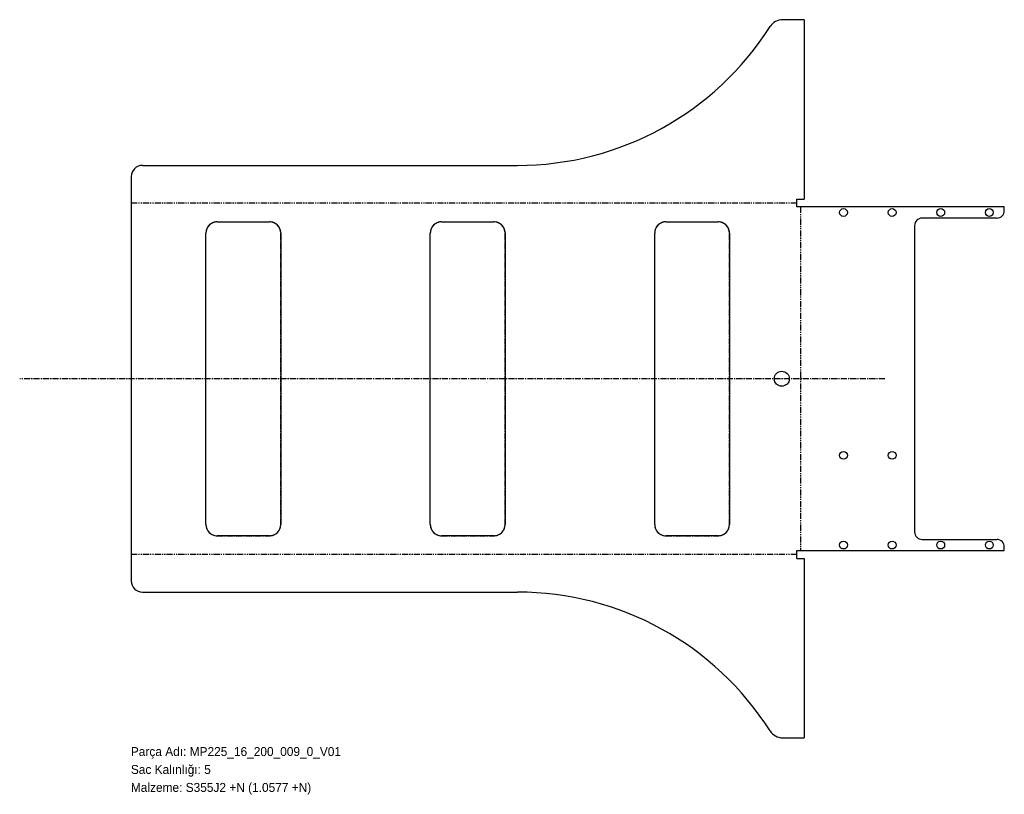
# Model space of a CAD drawing. Header units: millimetres. Extents: x -149 to 1168, y -75 to 961.
import ezdxf

# ---------------------------------------------------------------- set-up
doc = ezdxf.new("R2010")
doc.units = ezdxf.units.MM
for name, pattern in [('SLD-İki-Kısa-Kesik-Çizgili-Uzun-Kesik-Çizgi', [15.748, 8.128, -1.524, 1.524, -1.524, 1.524, -1.524]), ('SLD-Katı', [0]), ('SLD-Kısa-Kesik-Çizgili-Uzun-Kesik', [12.7, 8.128, -1.524, 1.524, -1.524]), ('SLD-Sürekli', [0])]:
    doc.linetypes.add(name, pattern=pattern)
doc.layers.add('METIN', color=96, linetype='SLD-Katı')
doc.styles.add('SLDTEXTSTYLE0', font='ARIAL.TTF', dxfattribs={"width": 0.948, "bigfont": 'bigfont'})
doc.styles.add('SLDTEXTSTYLE1', font='ARIAL.TTF', dxfattribs={"width": 0.948})

msp = doc.modelspace()

# ---------------------------------------------------------------- linework, layer by layer
at = {"color": 7, "linetype": 'SLD-Sürekli', "lineweight": 25}
for p, q in [((900.4, 961.3), (871.6, 961.3)), ((900.4, 961.3), (900.4, 721.3)), ((15.4, 766.3), (516.9, 766.3)), ((0.4, 751.3), (0.4, 210.4)), ((890.4, 721.3), (900.4, 721.3)), ((890.4, 710.8), (890.4, 721.3)), ((1167.9, 710.8), (890.4, 710.8)), ((1167.9, 705.8), (1167.9, 710.8)), ((115.4, 690.8), (185.4, 690.8)), ((415.4, 690.8), (485.4, 690.8)), ((715.4, 690.8), (785.4, 690.8)), ((1047.9, 685.8), (1047.9, 275.8)), ((1157.9, 695.8), (1057.9, 695.8)), ((100.4, 285.8), (100.4, 675.8)), ((200.4, 675.8), (200.4, 285.8)), ((400.4, 285.8), (400.4, 675.8)), ((500.4, 675.8), (500.4, 285.8)), ((700.4, 285.8), (700.4, 675.8)), ((800.4, 675.8), (800.4, 285.8)), ((185.4, 270.8), (115.4, 270.8)), ((485.4, 270.8), (415.4, 270.8)), ((785.4, 270.8), (715.4, 270.8)), ((1057.9, 265.8), (1157.9, 265.8)), ((890.4, 250.8), (1167.9, 250.8)), ((890.4, 240.4), (890.4, 250.8)), ((1167.9, 250.8), (1167.9, 255.8)), ((890.4, 240.4), (900.4, 240.4)), ((900.4, 240.4), (900.4, 0.4)), ((15.4, 195.4), (516.9, 195.4)), ((871.6, 0.4), (900.4, 0.4))]:
    msp.add_line(p, q, dxfattribs=at)
at = {"color": 7, "linetype": 'SLD-İki-Kısa-Kesik-Çizgili-Uzun-Kesik-Çizgi'}
for p, q in [((0.4, 716.1), (890.4, 716.1)), ((895.6, 710.8), (895.6, 250.8)), ((890.4, 245.6), (0.4, 245.6))]:
    msp.add_line(p, q, dxfattribs=at)
at = {"color": 7, "linetype": 'SLD-Kısa-Kesik-Çizgili-Uzun-Kesik'}
for p, q in [((115.4, 690.8), (185.4, 690.8)), ((415.4, 690.8), (485.4, 690.8)), ((715.4, 690.8), (785.4, 690.8)), ((100.4, 285.8), (100.4, 675.8)), ((200.4, 285.8), (200.4, 675.8)), ((400.4, 285.8), (400.4, 675.8)), ((500.4, 285.8), (500.4, 675.8)), ((700.4, 285.8), (700.4, 675.8)), ((800.4, 285.8), (800.4, 675.8)), ((1008.2, 480.8), (-148.7, 480.8)), ((115.4, 270.8), (185.4, 270.8)), ((415.4, 270.8), (485.4, 270.8)), ((715.4, 270.8), (785.4, 270.8))]:
    msp.add_line(p, q, dxfattribs=at)
at = {"color": 7, "linetype": 'SLD-Sürekli', "lineweight": 25}
for centre, radius in [((952.9, 703.3), 5.25), ((1017.9, 703.3), 5.25), ((1082.9, 703.3), 5.25), ((1147.9, 703.3), 5.25), ((870.4, 480.8), 10), ((952.9, 378.3), 5.25), ((1017.9, 378.3), 5.25), ((952.9, 258.3), 5.25), ((1017.9, 258.3), 5.25), ((1082.9, 258.3), 5.25), ((1147.9, 258.3), 5.25)]:
    msp.add_circle(centre, radius, dxfattribs=at)
for centre, radius, start, end in [((871.6, 941.3), 20, 90, 147.6076), ((516.9, 1166.3), 400, 270, 327.6076), ((15.4, 751.3), 15, 90, 180), ((1157.9, 705.8), 10, 270, 0), ((115.4, 675.8), 15, 90, 180), ((185.4, 675.8), 15, 0, 90), ((415.4, 675.8), 15, 90, 180), ((485.4, 675.8), 15, 0, 90), ((715.4, 675.8), 15, 90, 180), ((785.4, 675.8), 15, 0, 90), ((1057.9, 685.8), 10, 90, 180), ((115.4, 285.8), 15, 180, 270), ((185.4, 285.8), 15, 270, 0), ((415.4, 285.8), 15, 180, 270), ((485.4, 285.8), 15, 270, 0), ((715.4, 285.8), 15, 180, 270), ((785.4, 285.8), 15, 270, 0), ((1057.9, 275.8), 10, 180, 270), ((1157.9, 255.8), 10, 0, 90), ((15.4, 210.4), 15, 180, 270), ((516.9, -204.6), 400, 32.3924, 90), ((871.6, 20.4), 20, 212.3924, 270)]:
    msp.add_arc(centre, radius, start, end, dxfattribs=at)
at = {"color": 7, "linetype": 'SLD-Kısa-Kesik-Çizgili-Uzun-Kesik'}
for centre, start, end in [((115.4, 675.8), 90, 180), ((185.4, 675.8), 0, 90), ((415.4, 675.8), 90, 180), ((485.4, 675.8), 0, 90), ((715.4, 675.8), 90, 180), ((785.4, 675.8), 0, 90), ((115.4, 285.8), 180, 270), ((185.4, 285.8), 270, 0), ((415.4, 285.8), 180, 270), ((485.4, 285.8), 270, 0), ((715.4, 285.8), 180, 270), ((785.4, 285.8), 270, 0)]:
    msp.add_arc(centre, 15, start, end, dxfattribs=at)

# ---------------------------------------------------------------- texts
at = {"layer": 'METIN', "char_height": 12, "attachment_point": 1}
for s, insert, style in [('Parça Adı: MP225_16_200_009_0_V01', (0, -12), 'SLDTEXTSTYLE0'), ('Sac Kalınlığı: 5', (0, -36), 'SLDTEXTSTYLE0'), ('Malzeme: S355J2 +N (1.0577 +N)', (0, -60), 'SLDTEXTSTYLE1')]:
    msp.add_mtext(s, dxfattribs=dict(at, insert=insert, style=style))

doc.saveas('drawing.dxf')
